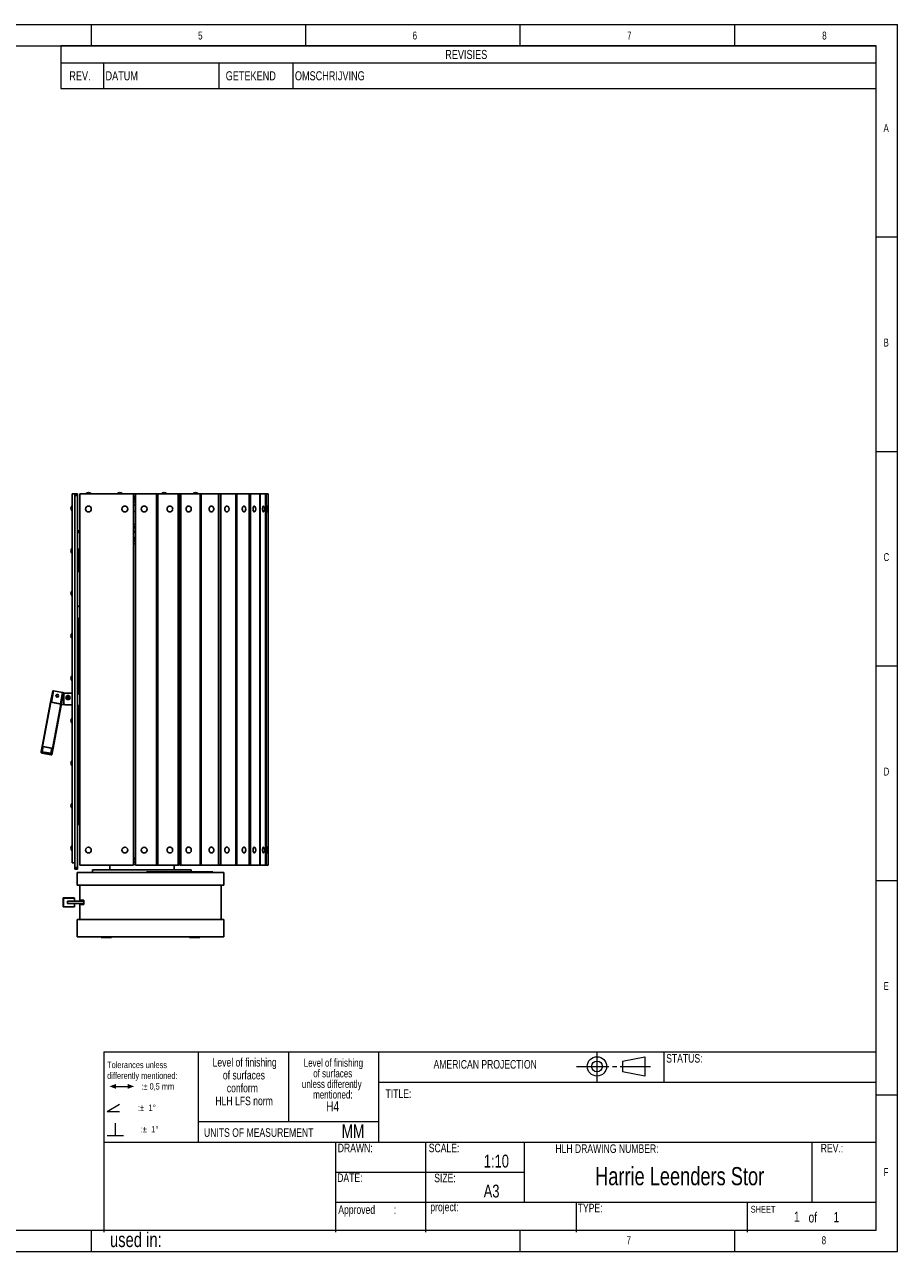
# Model space of a CAD drawing. Header units: millimetres. Extents: x 170 to 4050, y 55 to 2915.
# Tile 2 of 2: x 2015 to 4050, y 55 to 2915. Entities that reach past the tile are written whole.
import ezdxf

# ---------------------------------------------------------------- set-up
doc = ezdxf.new("R2010")
doc.units = ezdxf.units.MM
doc.header["$LTSCALE"] = 10
doc.styles.add('SLDTEXTSTYLE0', font='TXT', dxfattribs={"width": 0.75})

# ---------------------------------------------------------------- blocks, each defined once
blk = doc.blocks.new('SW_SYMBOL_GTOL_BETW')
at = {"color": 0, "linetype": 'Continuous', "lineweight": 0}
blk.add_line((8000, 5000), (22000, 5000), dxfattribs=at)
for points in [[(0, 5000), (8000, 2000), (8000, 8000)], [(22000, 2000), (22000, 8000), (30000, 5000)]]:
    blk.add_solid(points, dxfattribs=at)
blk = doc.blocks.new('SW_SYMBOL_GTOL_ANGULAR')
at = {"color": 0, "linetype": 'Continuous', "lineweight": 0}
for q in [(15000, 9380), (15000, 720)]:
    blk.add_line((0, 720), q, dxfattribs=at)
blk = doc.blocks.new('SW_SYMBOL_GTOL_PERP')
at = {"color": 0, "linetype": 'Continuous', "lineweight": 0}
for p, q in [((10000, -2500), (10000, 12500)), ((0, -2500), (20000, -2500))]:
    blk.add_line(p, q, dxfattribs=at)
blk = doc.blocks.new('SW_NOTE_0')
at = {"color": 0, "linetype": 'Continuous', "lineweight": 0, "xscale": 0.0019160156, "yscale": 0.0019160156, "zscale": 0.0019160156}
for name, p in [('SW_SYMBOL_GTOL_BETW', (5.5, -47.9)), ('SW_SYMBOL_GTOL_ANGULAR', (0, -97.9)), ('SW_SYMBOL_GTOL_PERP', (0, -147.9))]:
    blk.add_blockref(name, p, dxfattribs=at)
at = {"color": 0, "linetype": 'Continuous', "lineweight": 0, "char_height": 15, "attachment_point": 1, "style": 'SLDTEXTSTYLE0'}
for s, insert in [('Tolerances unless', (0, 19.3)), ('differently mentioned:', (0, -5.7)), (':', (79.4, -30.7)), ('%%p', (84.5, -30.7)), ('0,5 mm', (98.8, -30.7)), (':', (71.8, -80.7)), ('%%p', (76.5, -80.7)), ('1', (96.4, -80.7)), ('%%d', (106.5, -80.7)), (':', (78.1, -130.7)), ('%%p', (82.9, -130.7)), ('1', (102.8, -130.7)), ('%%d', (112.9, -130.7))]:
    blk.add_mtext(s, dxfattribs=dict(at, insert=insert))
blk = doc.blocks.new('SW_NOTE_1')
at = {"color": 0, "linetype": 'Continuous', "lineweight": 0, "char_height": 20, "attachment_point": 1, "style": 'SLDTEXTSTYLE0'}
for s, insert in [('Approved', (0, 25.8)), (':', (129.6, 25.8))]:
    blk.add_mtext(s, dxfattribs=dict(at, insert=insert))
blk = doc.blocks.new('SW_NOTE_2')
at = {"color": 0, "linetype": 'Continuous', "lineweight": 0, "attachment_point": 2, "style": 'SLDTEXTSTYLE0'}
for s, insert, char_height in [('Level of finishing', (96.4, 23.9), 18.521), ('of surfaces', (94.8, -0.8), 18.521), ('unless differently', (92.6, -25.5), 18.521), ('mentioned:', (95.2, -50.2), 18.52), ('H4', (94.5, -75.1), 23.81)]:
    blk.add_mtext(s, dxfattribs=dict(at, insert=insert, char_height=char_height))
blk = doc.blocks.new('SW_NOTE_3')
at = {"color": 0, "linetype": 'Continuous', "lineweight": 0, "char_height": 20, "attachment_point": 2, "style": 'SLDTEXTSTYLE0'}
for s, insert in [('Level of finishing', (104.1, 25.8)), ('of surfaces', (102.4, -4.2)), ('conform', (98.8, -34.2)), ('HLH LFS norm', (102.9, -64.2))]:
    blk.add_mtext(s, dxfattribs=dict(at, insert=insert))
blk = doc.blocks.new('SW_TABLEANNOTATION_0')
at = {"color": 0, "linetype": 'Continuous', "lineweight": 0}
for p, q in [((0, 0), (0, -99.4)), ((1900.2, 0), (0, 0)), ((1900.2, -99.4), (1900.2, 0)), ((0, -39.4), (1900.2, -39.4)), ((99, -39.4), (99, -99.4)), ((368.5, -39.4), (368.5, -99.4)), ((540.5, -39.4), (540.5, -99.4)), ((0, -99.4), (1900.2, -99.4))]:
    blk.add_line(p, q, dxfattribs=at)
at = {"color": 0, "linetype": 'Continuous', "lineweight": 0, "attachment_point": 1, "style": 'SLDTEXTSTYLE0'}
for s, insert, char_height in [('REVISIES', (896, -9.2), 21.17), ('REV.', (19.6, -58.9), 21.17), ('DATUM', (104, -58.9), 21.17), ('GETEKEND', (384.2, -58.9), 21.17), ('OMSCHRIJVING', (545.5, -58.9), 21.167)]:
    blk.add_mtext(s, dxfattribs=dict(at, insert=insert, char_height=char_height))

msp = doc.modelspace()

# ---------------------------------------------------------------- linework, layer by layer
at = {"color": 7, "linetype": 'Continuous', "lineweight": 0}
for p, q in [((170, 2915), (4050, 2915)), ((2170, 2915), (2170, 2865)), ((2670, 2915), (2670, 2865)), ((3170, 2915), (3170, 2865)), ((3670, 2915), (3670, 2865)), ((4050, 55), (4050, 2915)), ((220, 2865), (4000, 2865)), ((4000, 105), (4000, 2865)), ((4000, 2420), (4050, 2420)), ((4000, 1920), (4050, 1920)), ((4000, 1420), (4050, 1420)), ((4000, 920), (4050, 920)), ((2420, 520), (2420, 310)), ((4000, 420), (4050, 420)), ((220, 105), (4000, 105)), ((2170, 105), (2170, 55)), ((3170, 105), (3170, 55)), ((3670, 105), (3670, 55)), ((170, 55), (4050, 55))]:
    msp.add_line(p, q, dxfattribs=at)
for p, q in [((2126.2, 961.2), (2126.2, 1821.2)), ((2126.2, 1821.2), (2132.2, 1821.2)), ((2138.2, 1821.2), (2132.2, 1821.2)), ((2132.2, 1821.2), (2132.2, 1817.2)), ((2138.2, 1817.2), (2132.2, 1817.2)), ((2132.2, 1817.2), (2132.2, 950.2)), ((2138.2, 1821.2), (2138.2, 1817.2)), ((2138.2, 1817.2), (2138.2, 950.2)), ((2143.9, 1820.7), (2143.9, 955.7)), ((2268.9, 1820.7), (2143.9, 1820.7)), ((2144, 1559.1), (2144, 1811.7)), ((2268.9, 955.7), (2268.9, 1820.7)), ((2268.9, 1820.7), (2273.7, 1820.7)), ((2268.9, 1814.7), (2273.5, 1814.7)), ((2268.9, 1811.7), (2273.5, 1811.7)), ((2268.9, 1810.2), (2273.7, 1810.2)), ((2273.7, 1807.2), (2268.9, 1807.2)), ((2273.5, 1814.7), (2273.5, 1811.7)), ((2273.5, 1814.7), (2273.7, 1814.7)), ((2273.5, 1811.7), (2273.7, 1811.7)), ((2273.7, 1820.7), (2273.7, 955.7)), ((2273.9, 1820.7), (2273.7, 1820.7)), ((2273.9, 1820.7), (2273.9, 955.7)), ((2322.8, 1820.7), (2273.9, 1820.7)), ((2322.8, 1820.7), (2322.8, 955.7)), ((2325.6, 1820.7), (2322.8, 1820.7)), ((2325.6, 1820.7), (2325.6, 955.7)), ((2373.5, 1820.7), (2325.6, 1820.7)), ((2373.5, 1820.7), (2376.8, 1820.7)), ((2373.5, 1820.7), (2373.5, 955.7)), ((2373.5, 1814.7), (2373.8, 1814.7)), ((2373.5, 1811.7), (2373.8, 1811.7)), ((2373.5, 1810.2), (2376.9, 1810.2)), ((2376.8, 1807.2), (2373.5, 1807.2)), ((2373.8, 1814.7), (2373.8, 1811.7)), ((2373.8, 1814.7), (2376.8, 1814.7)), ((2373.8, 1811.7), (2376.8, 1811.7)), ((2376.8, 1820.7), (2376.8, 955.7)), ((2379.1, 1820.7), (2376.8, 1820.7)), ((2379.1, 1820.7), (2379.1, 955.7)), ((2424.2, 1820.7), (2379.1, 1820.7)), ((2424.2, 1820.7), (2424.2, 955.7)), ((2426.7, 1820.7), (2424.2, 1820.7)), ((2426.7, 1820.7), (2426.7, 955.7)), ((2467.4, 1820.7), (2426.7, 1820.7)), ((2467.4, 1820.7), (2467.4, 955.7)), ((2468.3, 1820.7), (2467.4, 1820.7)), ((2467.4, 1814.7), (2468.4, 1814.7)), ((2467.4, 1811.7), (2468.4, 1811.7)), ((2468.3, 1820.7), (2468.3, 955.7)), ((2472.4, 1820.7), (2468.3, 1820.7)), ((2472.4, 1820.7), (2472.4, 955.7)), ((2507.9, 1820.7), (2472.4, 1820.7)), ((2507.9, 1820.7), (2507.9, 955.7)), ((2509.8, 1820.7), (2507.9, 1820.7)), ((2509.8, 1820.7), (2509.8, 955.7)), ((2538.3, 1820.7), (2509.8, 1820.7)), ((2538.3, 1820.7), (2538.3, 955.7)), ((2541.8, 1820.7), (2538.3, 1820.7)), ((2541.8, 1820.7), (2541.8, 955.7)), ((2563.2, 1820.7), (2541.8, 1820.7)), ((2563.2, 1820.7), (2563.2, 955.7)), ((2564.2, 1820.7), (2563.2, 1820.7)), ((2564.2, 1820.7), (2564.2, 955.7)), ((2576.8, 1820.7), (2564.2, 1820.7)), ((2578.5, 1820.7), (2576.8, 1820.7)), ((2576.8, 1820.7), (2576.8, 955.7)), ((2578.5, 1820.7), (2578.5, 955.7)), ((2582.9, 1820.7), (2578.5, 1820.7)), ((2583, 1820.7), (2582.9, 1820.7)), ((2582.9, 1820.7), (2582.9, 1788.3)), ((2583, 1788.1), (2583, 1820.7)), ((2273.7, 1801.7), (2268.9, 1801.7)), ((2268.9, 1794.7), (2273.7, 1794.7)), ((2273.7, 1780.2), (2268.9, 1780.2)), ((2376.8, 1801.7), (2373.5, 1801.7)), ((2373.5, 1794.7), (2376.8, 1794.7)), ((2376.8, 1780.2), (2373.5, 1780.2)), ((2374.4, 1799.3), (2374.4, 1797.2)), ((2582.9, 1783.1), (2582.9, 993.3)), ((2583, 993.1), (2583, 1783.4)), ((2273.7, 1750.7), (2268.9, 1750.7)), ((2273.7, 1750.2), (2268.9, 1750.2)), ((2273.7, 1744.7), (2268.9, 1744.7)), ((2376.8, 1750.7), (2373.5, 1750.7)), ((2376.8, 1750.2), (2373.5, 1750.2)), ((2376.8, 1744.7), (2373.5, 1744.7)), ((2141.7, 1733.9), (2141.7, 1731.3)), ((2143.9, 1733.9), (2141.7, 1733.9)), ((2143.9, 1731.3), (2141.7, 1731.3)), ((2273.7, 1741.9), (2268.9, 1741.9)), ((2273.7, 1734.4), (2268.9, 1734.4)), ((2273.7, 1733.2), (2268.9, 1733.2)), ((2273.7, 1731.3), (2268.9, 1731.3)), ((2273.7, 1719.6), (2268.9, 1719.6)), ((2376.8, 1741.9), (2373.5, 1741.9)), ((2376.8, 1734.4), (2373.5, 1734.4)), ((2376.8, 1733.2), (2373.5, 1733.2)), ((2376.8, 1731.3), (2373.5, 1731.3)), ((2376.8, 1719.6), (2373.5, 1719.6)), ((2141.4, 1687.6), (2141.4, 1684)), ((2143.9, 1687.6), (2141.4, 1687.6)), ((2141.7, 1691.5), (2141.7, 1691.3)), ((2143.9, 1691.5), (2141.7, 1691.5)), ((2143.9, 1691.3), (2141.7, 1691.3)), ((2142.4, 1690.1), (2141.8, 1689.1)), ((2141.8, 1689.1), (2143.9, 1689.1)), ((2142.4, 1690.1), (2143.9, 1690.1)), ((2143, 1690.8), (2143, 1690.1)), ((2143.9, 1690.8), (2143, 1690.8)), ((2268.9, 1715.7), (2273.7, 1715.7)), ((2273.7, 1714.8), (2268.9, 1714.8)), ((2273.7, 1710.7), (2268.9, 1710.7)), ((2268.9, 1704.7), (2273.7, 1704.7)), ((2373.5, 1715.7), (2373.8, 1715.7)), ((2374.5, 1714.8), (2373.5, 1714.8)), ((2376.8, 1714.7), (2373.5, 1714.7)), ((2373.8, 1715.7), (2376.8, 1715.7)), ((2374.5, 1714.8), (2374.5, 1714.7)), ((2376.8, 1714.8), (2374.5, 1714.8)), ((2468.3, 1714.7), (2467.4, 1714.7)), ((2143.9, 1684), (2141.4, 1684)), ((2141.5, 1683.9), (2141.5, 1643.4)), ((2141.5, 1683.9), (2143.9, 1683.9)), ((2143.9, 1643.4), (2141.5, 1643.4)), ((2141.7, 1643.4), (2141.7, 1641.4)), ((2141.7, 1643.4), (2143.9, 1643.4)), ((2141.7, 1641.4), (2143.9, 1641.4)), ((2138.2, 1559.2), (2143.2, 1559.2)), ((2138.2, 1558.2), (2143.2, 1558.2)), ((2143.2, 1558.2), (2143.2, 1559.2)), ((2138.2, 1530.2), (2142.2, 1530.2)), ((2142.2, 1354.6), (2142.2, 1530.2)), ((2080.9, 1362), (2075.8, 1335.4)), ((2082.7, 1361.9), (2077.6, 1335.1)), ((2082.7, 1361.9), (2103.6, 1358)), ((2088.3, 1350.6), (2088.3, 1349.9)), ((2103.6, 1358), (2098.5, 1331.2)), ((2105.4, 1357.4), (2100.3, 1330.6)), ((2100.4, 1327.9), (2105.6, 1354.7)), ((2105.6, 1354.7), (2100.4, 1327.9)), ((2105.4, 1357.4), (2105.6, 1354.7)), ((2116.5, 1356.2), (2105.4, 1357)), ((2105.6, 1354.7), (2105.6, 1354.7)), ((2106.2, 1334.2), (2106.2, 1351.2)), ((2111.2, 1356.2), (2126.2, 1356.2)), ((2115.4, 1351.2), (2115.4, 1351)), ((2115.4, 1341.5), (2115.4, 1351)), ((2117, 1351), (2117, 1351.2)), ((2117, 1341.5), (2117, 1351)), ((2142.8, 1354.5), (2138.2, 1354.8)), ((2143.9, 1349.7), (2142.8, 1354.5)), ((2075.7, 1335.3), (2056, 1232)), ((2076.2, 1335.3), (2056.5, 1232)), ((2076.2, 1335.3), (2099.8, 1330.9)), ((2077.6, 1335.1), (2098.5, 1331.2)), ((2080.1, 1227.6), (2099.8, 1330.9)), ((2100.3, 1330.7), (2080.6, 1227.4)), ((2080.7, 1224.4), (2100.4, 1327.7)), ((2080.7, 1224.4), (2100.4, 1327.7)), ((2100.3, 1330.7), (2100.4, 1327.7)), ((2100.3, 1330.6), (2100.4, 1327.9)), ((2100.4, 1327.9), (2100.4, 1327.9)), ((2100.4, 1327.7), (2100.4, 1327.7)), ((2100.9, 1330.2), (2109.2, 1329.7)), ((2126.2, 1329.2), (2111.2, 1329.2)), ((2115.4, 1341.5), (2115.4, 1341.3)), ((2115.6, 1329.2), (2126.2, 1328.6)), ((2117, 1341.3), (2117, 1341.5)), ((2138.2, 1327.8), (2143.9, 1327.4)), ((2142.2, 1051.2), (2142.2, 1327.5)), ((2056, 1231.8), (2053.8, 1220.1)), ((2058.1, 1231.7), (2055.8, 1220)), ((2056, 1232), (2056, 1231.8)), ((2080.1, 1227.6), (2056.5, 1232)), ((2058.1, 1231.7), (2078.5, 1227.9)), ((2053.9, 1217.5), (2053.8, 1220.1)), ((2055.4, 1217.2), (2055.2, 1219.8)), ((2055.2, 1219.8), (2055.2, 1219.8)), ((2055.6, 1218.2), (2055.4, 1217.2)), ((2055.5, 1219.9), (2055.5, 1219.8)), ((2055.6, 1217.2), (2055.5, 1219.8)), ((2055.8, 1220), (2076.2, 1216.2)), ((2055.9, 1219.8), (2076.2, 1216)), ((2056, 1217.1), (2056, 1217)), ((2076.4, 1213.2), (2056, 1217)), ((2076.4, 1213), (2056, 1216.8)), ((2056.2, 1219.7), (2075.9, 1216)), ((2056.2, 1219.7), (2056.2, 1219.7)), ((2076, 1213.3), (2056.3, 1217)), ((2075.9, 1216), (2075.9, 1216)), ((2078.5, 1227.9), (2076.2, 1216.2)), ((2076.4, 1213.3), (2076.4, 1213.2)), ((2076.6, 1215.9), (2076.6, 1215.8)), ((2076.6, 1215.8), (2076.7, 1213.3)), ((2076.7, 1213.3), (2076.9, 1214.3)), ((2076.9, 1214.3), (2076.7, 1213.3)), ((2076.9, 1215.8), (2077, 1213.2)), ((2080.6, 1227.2), (2078.3, 1215.5)), ((2078.3, 1215.5), (2078.5, 1212.9)), ((2078.5, 1212.9), (2080.7, 1224.6)), ((2080.7, 1224.6), (2078.5, 1212.9)), ((2080.7, 1224.4), (2080.6, 1227.4)), ((2080.6, 1227.2), (2080.7, 1224.6)), ((2080.7, 1224.6), (2080.7, 1224.6)), ((2143.9, 1143.9), (2142.2, 1143.9)), ((2143.9, 1141.3), (2142.2, 1141.3)), ((2143.9, 1101.5), (2142.2, 1101.5)), ((2143.9, 1101.3), (2142.2, 1101.3)), ((2142.4, 1100.1), (2142.2, 1099.7)), ((2142.2, 1099.1), (2143.9, 1099.1)), ((2143.9, 1097.6), (2142.2, 1097.6)), ((2143.9, 1094), (2142.2, 1094)), ((2142.2, 1093.9), (2143.9, 1093.9)), ((2142.4, 1100.1), (2143.9, 1100.1)), ((2143, 1100.8), (2143, 1100.1)), ((2143.9, 1100.8), (2143, 1100.8)), ((2143.2, 1059.2), (2142.2, 1059.2)), ((2143.2, 1059.2), (2143.2, 1052.7)), ((2143.2, 1059.2), (2143.9, 1059.2)), ((2138.2, 1051.2), (2142.2, 1051.2)), ((2143.2, 1050.2), (2138.2, 1050.2)), ((2142.2, 1051.9), (2143.2, 1051.9)), ((2142.2, 1051.4), (2143.9, 1051.4)), ((2143.2, 1051.2), (2142.2, 1051.2)), ((2143.9, 1052.7), (2143.2, 1052.7)), ((2143.2, 1051.9), (2143.2, 1052.7)), ((2143.2, 1051.2), (2143.2, 1050.2)), ((2373.5, 1005.7), (2376.8, 1005.7)), ((2467.4, 1005.7), (2468.1, 1005.7)), ((2468.1, 1005.7), (2468.1, 999.7)), ((2468.1, 1005.7), (2468.3, 1005.7)), ((2373.5, 999.7), (2376.8, 999.7)), ((2467.4, 999.7), (2468.1, 999.7)), ((2468.1, 999.7), (2468.3, 999.7)), ((2582.9, 988.1), (2582.9, 955.7)), ((2583, 955.7), (2583, 988.4)), ((2126.2, 961.2), (2132.2, 961.2)), ((2138.2, 950.2), (2132.2, 950.2)), ((2132.2, 950.2), (2132.2, 946.2)), ((2138.2, 946.2), (2132.2, 946.2)), ((2138.2, 950.2), (2138.2, 946.2)), ((2143.9, 955.7), (2268.9, 955.7)), ((2173.7, 944.7), (2173.7, 938.7)), ((2288.7, 944.7), (2173.7, 944.7)), ((2213.7, 955.7), (2213.7, 944.7)), ((2273.7, 971.7), (2268.9, 971.7)), ((2268.9, 968.7), (2273.7, 968.7)), ((2268.9, 962.7), (2273.7, 962.7)), ((2273.7, 956.7), (2268.9, 956.7)), ((2273.9, 955.7), (2273.7, 955.7)), ((2322.8, 955.7), (2273.9, 955.7)), ((2403.7, 944.7), (2288.7, 944.7)), ((2325.6, 955.7), (2322.8, 955.7)), ((2373.5, 955.7), (2325.6, 955.7)), ((2363.7, 944.7), (2363.7, 955.7)), ((2376.8, 966.7), (2373.5, 966.7)), ((2373.5, 959.7), (2376.8, 959.7)), ((2376.8, 956.7), (2373.5, 956.7)), ((2374.4, 955.7), (2373.5, 955.7)), ((2374.4, 956.7), (2374.4, 955.7)), ((2379.1, 955.7), (2376.8, 955.7)), ((2424.2, 955.7), (2379.1, 955.7)), ((2403.7, 940.2), (2403.7, 944.7)), ((2426.7, 955.7), (2424.2, 955.7)), ((2467.4, 955.7), (2426.7, 955.7)), ((2468.3, 966.7), (2467.4, 966.7)), ((2467.4, 959.7), (2468.3, 959.7)), ((2468.3, 955.7), (2467.4, 955.7)), ((2472.4, 955.7), (2468.3, 955.7)), ((2507.9, 955.7), (2472.4, 955.7)), ((2509.8, 955.7), (2507.9, 955.7)), ((2538.3, 955.7), (2509.8, 955.7)), ((2541.8, 955.7), (2538.3, 955.7)), ((2563.2, 955.7), (2541.8, 955.7)), ((2564.2, 955.7), (2563.2, 955.7)), ((2576.8, 955.7), (2564.2, 955.7)), ((2578.5, 955.7), (2576.8, 955.7)), ((2582.9, 955.7), (2578.5, 955.7)), ((2583, 955.7), (2582.9, 955.7)), ((2137.7, 938.7), (2137.7, 908.7)), ((2479.7, 938.7), (2137.7, 938.7)), ((2299.2, 940.2), (2299.2, 938.7)), ((2299.2, 938.7), (2299.2, 940.2)), ((2302.5, 940.2), (2299.2, 940.2)), ((2299.2, 940.2), (2299.2, 940.2)), ((2302.5, 938.7), (2302.5, 940.2)), ((2309.3, 940.2), (2302.5, 940.2)), ((2309.3, 938.7), (2309.3, 940.2)), ((2453.7, 940.2), (2309.3, 940.2)), ((2453.7, 938.7), (2453.7, 940.2)), ((2479.7, 908.7), (2479.7, 938.7)), ((2479.7, 908.7), (2137.7, 908.7)), ((2143.7, 908.7), (2143.7, 873.7)), ((2473.7, 908.7), (2473.7, 828.7)), ((2473.7, 908.7), (2473.7, 828.7)), ((2105.7, 878.7), (2105.2, 878.7)), ((2105.2, 858.7), (2105.2, 878.7)), ((2105.7, 858.7), (2105.2, 858.7)), ((2105.7, 878.7), (2105.7, 879.2)), ((2105.7, 879.2), (2130.7, 879.2)), ((2105.7, 878.7), (2105.7, 858.7)), ((2131.2, 878.7), (2105.7, 878.7)), ((2105.7, 858.7), (2131.2, 858.7)), ((2105.7, 858.7), (2105.7, 858.2)), ((2130.7, 858.2), (2105.7, 858.2)), ((2131.2, 871.3), (2115.2, 871.3)), ((2115.2, 871.3), (2115.2, 866.2)), ((2115.2, 871.2), (2115.2, 866.2)), ((2115.2, 871.2), (2152.9, 871.2)), ((2115.2, 866.2), (2131.2, 866.2)), ((2115.2, 866.2), (2152.9, 866.2)), ((2131.2, 878.7), (2131.2, 871.3)), ((2131.2, 866.2), (2131.2, 858.7)), ((2152.9, 873.7), (2143.7, 873.7)), ((2143.7, 863.7), (2143.7, 828.7)), ((2143.7, 863.7), (2152.9, 863.7)), ((2152.9, 863.7), (2152.9, 873.7)), ((2137.7, 828.7), (2137.7, 788.7)), ((2479.7, 828.7), (2137.7, 828.7)), ((2479.7, 788.7), (2479.7, 828.7)), ((2479.7, 788.7), (2137.7, 788.7)), ((2193.5, 788.7), (2193.5, 786.5)), ((2193.5, 786.5), (2217.5, 786.5)), ((2217.5, 786.5), (2217.5, 788.7)), ((2399.9, 788.7), (2399.9, 786.5)), ((2399.9, 786.5), (2423.9, 786.5)), ((2423.9, 786.5), (2423.9, 788.7))]:
    msp.add_line(p, q)
at = {"color": 8, "linetype": 'Continuous', "lineweight": 15}
for p, q in [((2200, 520), (4000, 520)), ((2200, 520), (2200, 100)), ((2420, 520), (2420, 310)), ((2630, 520), (2630, 358.1)), ((2840, 520), (2840, 310))]:
    msp.add_line(p, q, dxfattribs=at)
at = {"color": 8, "linetype": 'Continuous', "lineweight": 0}
for p, q in [((2840, 520), (2840, 310)), ((3349.5, 521.4), (3349.5, 451.4)), ((3505.3, 520), (3505.3, 450)), ((3302, 486.4), (3377.5, 486.4)), ((3385.4, 486.4), (3395.4, 486.4)), ((3403.2, 486.4), (3474.5, 486.4)), ((3408.6, 498.9), (3461.1, 508.9)), ((3408.6, 498.9), (3408.6, 473.9)), ((3461.1, 508.9), (3461.1, 463.9)), ((3461.1, 463.9), (3408.6, 473.9)), ((2840, 450), (4000, 450)), ((2420, 358.1), (2840, 358.1)), ((2200, 310), (4000, 310)), ((2740, 310), (2740, 100)), ((2950, 310), (2950, 100)), ((3180, 310), (3180, 170)), ((3850, 310), (3850, 170)), ((2740, 240), (3180, 240)), ((2740, 170), (3999, 170)), ((3300.9, 170), (3300.9, 100)), ((3700, 170), (3700, 100))]:
    msp.add_line(p, q, dxfattribs=at)
at = {"flags": 128}
for points in [[(2360.5, 1785.7), (2360.3, 1787.3), (2359.8, 1788.8), (2359, 1790.1), (2357.8, 1791.2), (2356.5, 1791.9), (2355, 1792.4), (2353.5, 1792.5), (2352, 1792.2), (2350.6, 1791.6), (2349.4, 1790.7), (2348.4, 1789.5), (2347.7, 1788.1), (2347.3, 1786.5), (2347.3, 1785), (2347.7, 1783.4), (2348.4, 1782), (2349.4, 1780.8), (2350.6, 1779.9), (2352, 1779.3), (2353.5, 1779), (2355, 1779.1), (2356.5, 1779.5), (2357.8, 1780.3), (2359, 1781.4), (2359.8, 1782.7), (2360.3, 1784.2), (2360.5, 1785.7)], [(2403.8, 1785.7), (2403.6, 1787.3), (2403.1, 1788.8), (2402.3, 1790.1), (2401.3, 1791.2), (2400, 1791.9), (2398.6, 1792.4), (2397.2, 1792.5), (2395.8, 1792.2), (2394.4, 1791.6), (2393.3, 1790.7), (2392.3, 1789.5), (2391.7, 1788.1), (2391.4, 1786.5), (2391.4, 1785), (2391.7, 1783.4), (2392.3, 1782), (2393.3, 1780.8), (2394.4, 1779.9), (2395.8, 1779.3), (2397.2, 1779), (2398.6, 1779.1), (2400, 1779.5), (2401.3, 1780.3), (2402.3, 1781.4), (2403.1, 1782.7), (2403.6, 1784.2), (2403.8, 1785.7)], [(2456.4, 1785.7), (2456.2, 1787.3), (2455.8, 1788.8), (2455.1, 1790.1), (2454.1, 1791.2), (2453, 1791.9), (2451.7, 1792.4), (2450.4, 1792.5), (2449.2, 1792.2), (2448, 1791.6), (2446.9, 1790.7), (2446.1, 1789.5), (2445.5, 1788.1), (2445.2, 1786.5), (2445.2, 1785), (2445.5, 1783.4), (2446.1, 1782), (2446.9, 1780.8), (2448, 1779.9), (2449.2, 1779.3), (2450.4, 1779), (2451.7, 1779.1), (2453, 1779.5), (2454.1, 1780.3), (2455.1, 1781.4), (2455.8, 1782.7), (2456.2, 1784.2), (2456.4, 1785.7)], [(2491.6, 1787.8), (2491.3, 1788.8), (2490.7, 1790.1), (2489.9, 1791.2), (2488.9, 1791.9), (2487.8, 1792.4), (2486.6, 1792.5), (2485.5, 1792.2), (2484.5, 1791.6), (2483.6, 1790.7), (2482.8, 1789.5), (2482.3, 1788.1), (2482.1, 1786.5), (2482.1, 1785), (2482.3, 1783.4), (2482.8, 1782), (2483.6, 1780.8), (2484.5, 1779.9), (2485.5, 1779.3), (2486.6, 1779), (2487.8, 1779.1), (2488.9, 1779.5), (2489.9, 1780.3), (2490.7, 1781.4), (2491.3, 1782.7), (2491.6, 1783.7)], [(2529.2, 1790.9), (2529, 1791.2), (2528.2, 1791.9), (2527.3, 1792.4), (2526.4, 1792.5), (2525.5, 1792.2), (2524.7, 1791.6), (2523.9, 1790.7), (2523.4, 1789.5), (2522.9, 1788.1), (2522.7, 1786.5), (2522.7, 1785), (2522.9, 1783.4), (2523.4, 1782), (2523.9, 1780.8), (2524.7, 1779.9), (2525.5, 1779.3), (2526.4, 1779), (2527.3, 1779.1), (2528.2, 1779.5), (2529, 1780.3), (2529.2, 1780.6)], [(2551.9, 1791.8), (2551.7, 1791.9), (2551.1, 1792.4), (2550.4, 1792.5), (2549.7, 1792.2), (2549.1, 1791.6), (2548.6, 1790.7), (2548.1, 1789.5), (2547.8, 1788.1), (2547.6, 1786.5), (2547.6, 1785), (2547.8, 1783.4), (2548.1, 1782), (2548.6, 1780.8), (2549.1, 1779.9), (2549.7, 1779.3), (2550.4, 1779), (2551.1, 1779.1), (2551.7, 1779.5), (2551.9, 1779.7)], [(2572.1, 1792.3), (2571.9, 1792.4), (2571.5, 1792.5), (2571.2, 1792.2), (2570.8, 1791.6), (2570.5, 1790.7), (2570.2, 1789.5), (2570, 1788.1), (2569.9, 1786.5), (2569.9, 1785), (2570, 1783.4), (2570.2, 1782), (2570.5, 1780.8), (2570.8, 1779.9), (2571.2, 1779.3), (2571.5, 1779), (2571.9, 1779.1), (2572.1, 1779.2)], [(2580.4, 1792.5), (2580.3, 1792.5), (2580.1, 1792.2), (2580, 1791.6), (2579.9, 1790.7), (2579.8, 1789.5), (2579.7, 1788.1), (2579.7, 1786.5), (2579.7, 1785), (2579.7, 1783.4), (2579.8, 1782), (2579.9, 1780.8), (2580, 1779.9), (2580.1, 1779.3), (2580.3, 1779), (2580.4, 1779)], [(2138.2, 1729.8), (2138.2, 1729.8), (2139.9, 1730.8), (2142.5, 1731.3), (2143.9, 1731.3)], [(2143.9, 1559.1), (2143.6, 1559.2), (2143.2, 1559.2)], [(2103.6, 1345.9), (2103.8, 1346.9), (2104, 1347.9), (2104.1, 1348.6), (2104.2, 1349.1), (2104.2, 1349.2), (2104.1, 1349), (2104, 1348.5), (2103.8, 1347.6), (2103.6, 1346.7), (2103.4, 1345.6), (2103.3, 1344.7), (2103.1, 1343.9), (2103.1, 1343.5), (2103.1, 1343.3), (2103.2, 1343.6), (2103.3, 1344.1), (2103.5, 1344.9), (2103.6, 1345.9)], [(2070.7, 1215.6), (2070.5, 1215.8), (2070, 1216.1), (2069.1, 1216.4), (2068, 1216.7), (2066.7, 1217), (2065.4, 1217.2), (2064.2, 1217.4), (2063.1, 1217.5), (2062.2, 1217.6), (2061.7, 1217.5), (2061.5, 1217.4), (2061.7, 1217.2), (2062.2, 1216.9), (2063.1, 1216.6), (2064.2, 1216.3), (2065.5, 1216), (2066.8, 1215.8), (2068.1, 1215.6), (2069.2, 1215.5), (2070, 1215.5), (2070.5, 1215.5), (2070.7, 1215.6)], [(2080.6, 1224.4), (2080.7, 1224.4), (2080.7, 1224.4), (2080.7, 1224.4)], [(2142.2, 1141.2), (2142.5, 1141.3), (2143.9, 1141.3)], [(2143.9, 1101.6), (2142.3, 1101.6), (2142.2, 1101.6)], [(2143.2, 1050.2), (2143.6, 1050.3), (2143.9, 1050.4)], [(2360.5, 990.7), (2360.3, 992.3), (2359.8, 993.8), (2359, 995.1), (2357.8, 996.2), (2356.5, 996.9), (2355, 997.4), (2353.5, 997.5), (2352, 997.2), (2350.6, 996.6), (2349.4, 995.7), (2348.4, 994.5), (2347.7, 993.1), (2347.3, 991.5), (2347.3, 990), (2347.7, 988.4), (2348.4, 987), (2349.4, 985.8), (2350.6, 984.9), (2352, 984.3), (2353.5, 984), (2355, 984.1), (2356.5, 984.5), (2357.8, 985.3), (2359, 986.4), (2359.8, 987.7), (2360.3, 989.2), (2360.5, 990.7)], [(2403.8, 990.7), (2403.6, 992.3), (2403.1, 993.8), (2402.3, 995.1), (2401.3, 996.2), (2400, 996.9), (2398.6, 997.4), (2397.2, 997.5), (2395.8, 997.2), (2394.4, 996.6), (2393.3, 995.7), (2392.3, 994.5), (2391.7, 993.1), (2391.4, 991.5), (2391.4, 990), (2391.7, 988.4), (2392.3, 987), (2393.3, 985.8), (2394.4, 984.9), (2395.8, 984.3), (2397.2, 984), (2398.6, 984.1), (2400, 984.5), (2401.3, 985.3), (2402.3, 986.4), (2403.1, 987.7), (2403.6, 989.2), (2403.8, 990.7)], [(2456.4, 990.7), (2456.2, 992.3), (2455.8, 993.8), (2455.1, 995.1), (2454.1, 996.2), (2453, 996.9), (2451.7, 997.4), (2450.4, 997.5), (2449.2, 997.2), (2448, 996.6), (2446.9, 995.7), (2446.1, 994.5), (2445.5, 993.1), (2445.2, 991.5), (2445.2, 990), (2445.5, 988.4), (2446.1, 987), (2446.9, 985.8), (2448, 984.9), (2449.2, 984.3), (2450.4, 984), (2451.7, 984.1), (2453, 984.5), (2454.1, 985.3), (2455.1, 986.4), (2455.8, 987.7), (2456.2, 989.2), (2456.4, 990.7)], [(2491.6, 992.8), (2491.3, 993.8), (2490.7, 995.1), (2489.9, 996.2), (2488.9, 996.9), (2487.8, 997.4), (2486.6, 997.5), (2485.5, 997.2), (2484.5, 996.6), (2483.6, 995.7), (2482.8, 994.5), (2482.3, 993.1), (2482.1, 991.5), (2482.1, 990), (2482.3, 988.4), (2482.8, 987), (2483.6, 985.8), (2484.5, 984.9), (2485.5, 984.3), (2486.6, 984), (2487.8, 984.1), (2488.9, 984.5), (2489.9, 985.3), (2490.7, 986.4), (2491.3, 987.7), (2491.6, 988.7)], [(2529.2, 995.9), (2529, 996.2), (2528.2, 996.9), (2527.3, 997.4), (2526.4, 997.5), (2525.5, 997.2), (2524.7, 996.6), (2523.9, 995.7), (2523.4, 994.5), (2522.9, 993.1), (2522.7, 991.5), (2522.7, 990), (2522.9, 988.4), (2523.4, 987), (2523.9, 985.8), (2524.7, 984.9), (2525.5, 984.3), (2526.4, 984), (2527.3, 984.1), (2528.2, 984.5), (2529, 985.3), (2529.2, 985.6)], [(2551.9, 996.8), (2551.7, 996.9), (2551.1, 997.4), (2550.4, 997.5), (2549.7, 997.2), (2549.1, 996.6), (2548.6, 995.7), (2548.1, 994.5), (2547.8, 993.1), (2547.6, 991.5), (2547.6, 990), (2547.8, 988.4), (2548.1, 987), (2548.6, 985.8), (2549.1, 984.9), (2549.7, 984.3), (2550.4, 984), (2551.1, 984.1), (2551.7, 984.5), (2551.9, 984.7)], [(2572.1, 997.3), (2571.9, 997.4), (2571.5, 997.5), (2571.2, 997.2), (2570.8, 996.6), (2570.5, 995.7), (2570.2, 994.5), (2570, 993.1), (2569.9, 991.5), (2569.9, 990), (2570, 988.4), (2570.2, 987), (2570.5, 985.8), (2570.8, 984.9), (2571.2, 984.3), (2571.5, 984), (2571.9, 984.1), (2572.1, 984.2)], [(2580.4, 997.5), (2580.3, 997.5), (2580.1, 997.2), (2580, 996.6), (2579.9, 995.7), (2579.8, 994.5), (2579.7, 993.1), (2579.7, 991.5), (2579.7, 990), (2579.7, 988.4), (2579.8, 987), (2579.9, 985.8), (2580, 984.9), (2580.1, 984.3), (2580.3, 984), (2580.4, 984)]]:
    msp.add_lwpolyline(points, dxfattribs=at)
for centre, radius in [((2163.9, 1785.7), 6.75), ((2248.9, 1785.7), 6.75), ((2293.9, 1785.7), 6.75), ((2091.3, 1350.2), 2.98), ((2116.2, 1346.2), 4.9), ((2163.9, 990.7), 6.75), ((2248.9, 990.7), 6.75), ((2293.9, 990.7), 6.75)]:
    msp.add_circle(centre, radius)
at = {"color": 8, "linetype": 'Continuous', "lineweight": 0}
for radius in [22.5, 12.5]:
    msp.add_circle((3349.5, 486.4), radius, dxfattribs=at)
for centre, radius, start, end in [((2164.3, 1814.7), 9.09, 42.075, 137.925), ((2237.3, 1814.7), 9.09, 42.075, 137.925), ((2340.6, 1814.7), 9.09, 42.075, 137.925), ((2413.7, 1814.7), 9.09, 42.075, 137.925), ((2132.3, 1787.2), 9.09, 132.075, 227.925), ((2377.7, 1798.2), 3.5, 105.2125, 254.7875), ((2482.7, 1785.7), 9.09, 0, 12.997), ((2482.7, 1785.7), 9.09, 347.003, 0), ((2521.7, 1785.7), 9.09, 0, 34.5513), ((2521.7, 1785.7), 9.09, 325.4487, 0), ((2545.1, 1785.7), 9.09, 0, 41.8473), ((2545.1, 1785.7), 9.09, 318.1527, 0), ((2565.8, 1785.7), 9.09, 0, 46.0987), ((2565.8, 1785.7), 9.09, 313.9013, 0), ((2574.2, 1785.7), 9.09, 0, 47.7067), ((2574.2, 1785.7), 9.09, 312.2933, 0), ((2141.7, 1726.1), 5.25, 90, 132.7168), ((2144.7, 1733.9), 3, 104.9712, 180), ((2132.3, 1688.2), 9.09, 132.075, 227.925), ((2142.9, 1699.2), 7.74, 232.1927, 277.7403), ((2141.7, 1696.8), 5.25, 227.2832, 270), ((2144.4, 1687.6), 3, 150, 180), ((2143.5, 1690.8), 0.5, 90, 180), ((2373.6, 1714.9), 0.898, 354.7278, 79.2134), ((2142.7, 1677.8), 6.25, 90, 101.537), ((2141.7, 1648.7), 5.28, 267.2865, 270), ((2144.7, 1641.4), 3, 180, 255.0288), ((2132.3, 1589.2), 9.09, 132.075, 227.925), ((2143.2, 1556.7), 1.5, 58.378, 90), ((2132.3, 1490.2), 9.09, 132.075, 227.925), ((2132.3, 1391.2), 9.09, 132.075, 227.925), ((2081.5, 1358.3), 3.79, 72.4059, 100.3772), ((2091.3, 1350), 3, 4.6307, 169.0011), ((2103.2, 1353.5), 4.43, 59.9219, 85.2418), ((2111.2, 1351.2), 5, 90, 180), ((2116.2, 1346.2), 4.8, 99.5941, 260.4059), ((2116.2, 1346.2), 4.8, 279.5941, 80.4059), ((2075.9, 1334.4), 1.01, 72.4059, 100.3771), ((2099.7, 1329.7), 1.18, 59.919, 85.2443), ((2111.2, 1334.2), 5, 180, 270), ((2132.3, 1292.2), 9.09, 132.075, 227.925), ((2056.2, 1231.1), 0.964, 71.9171, 101.2935), ((2056.8, 1227.6), 4.3, 72.406, 100.3769), ((2054.6, 1216.1), 4.1, 71.9189, 101.2926), ((2056.4, 1221.8), 5.02, 239.9226, 265.2411), ((2055.5, 1218.7), 1.21, 71.919, 101.2928), ((2056.1, 1218.5), 1.48, 239.9239, 265.2391), ((2055.8, 1218.4), 1.35, 71.9164, 101.294), ((2056.4, 1218.7), 1.65, 239.922, 265.2413), ((2075.8, 1214.4), 1.65, 59.9228, 85.2416), ((2076.5, 1214.6), 1.35, 251.921, 281.2897), ((2075.8, 1211.2), 5.02, 59.9209, 85.2429), ((2076.1, 1214.5), 1.48, 59.9221, 85.2409), ((2076.7, 1214.4), 1.21, 251.9161, 281.2957), ((2077.7, 1216.9), 4.1, 251.9178, 281.2937), ((2078, 1222.9), 5.02, 59.9219, 85.2419), ((2080, 1226.4), 1.18, 59.921, 85.242), ((2132.3, 1193.2), 9.09, 132.075, 227.925), ((2144.7, 1143.9), 3, 104.9712, 148.63), ((2132.3, 1094.2), 9.09, 132.075, 227.925), ((2142.7, 1087.8), 6.25, 90, 95.1541), ((2143.5, 1100.8), 0.5, 90, 180), ((2144.7, 1051.4), 3, 203.5782, 255.0288), ((2143.2, 1052.7), 1.5, 270, 301.622), ((2132.3, 995.2), 9.09, 132.075, 227.925), ((2482.7, 990.7), 9.09, 0, 12.997), ((2482.7, 990.7), 9.09, 347.003, 0), ((2521.7, 990.7), 9.09, 0, 34.5513), ((2521.7, 990.7), 9.09, 325.4487, 0), ((2545.1, 990.7), 9.09, 0, 41.8473), ((2545.1, 990.7), 9.09, 318.1527, 0), ((2565.8, 990.7), 9.09, 0, 46.0987), ((2565.8, 990.7), 9.09, 313.9013, 0), ((2574.2, 990.7), 9.09, 0, 47.7067), ((2574.2, 990.7), 9.09, 312.2933, 0), ((2105.7, 878.7), 0.5, 90, 180), ((2105.7, 858.7), 0.5, 180, 270), ((2130.7, 878.7), 0.5, 0, 90), ((2130.7, 858.7), 0.5, 270, 0)]:
    msp.add_arc(centre, radius, start, end)

# ---------------------------------------------------------------- block references
at = {"color": 7, "linetype": 'Continuous', "lineweight": 0}
msp.add_blockref('SW_TABLEANNOTATION_0', (2099.8, 2865), dxfattribs=at)
at = {"color": 8, "linetype": 'Continuous', "lineweight": 0}
for name, p in [('SW_NOTE_0', (2207.6, 478.1)), ('SW_NOTE_3', (2424, 480.2)), ('SW_NOTE_2', (2638.6, 480.2)), ('SW_NOTE_1', (2746.4, 136.7))]:
    msp.add_blockref(name, p, dxfattribs=at)

# ---------------------------------------------------------------- texts
at = {"color": 7, "linetype": 'Continuous', "lineweight": 0, "char_height": 18.5, "attachment_point": 1, "style": 'SLDTEXTSTYLE0'}
for s, insert in [('5', (2419.7, 2898.6)), ('6', (2919.7, 2898.6)), ('7', (3419.7, 2898.6)), ('8', (3874.6, 2898.6)), ('A', (4017.5, 2682.9)), ('B', (4017.5, 2182.9)), ('C', (4017.5, 1682.9)), ('D', (4017.5, 1182.9)), ('E', (4017.5, 682.9)), ('F', (4017.5, 249.2)), ('7', (3418.3, 90.4)), ('8', (3873.3, 90.4))]:
    msp.add_mtext(s, dxfattribs=dict(at, insert=insert))
at = {"color": 8, "linetype": 'Continuous', "lineweight": 0, "style": 'SLDTEXTSTYLE0'}
for s, insert, char_height, attachment_point in [('STATUS:', (3510.8, 515.2), 20, 1), ('AMERICAN PROJECTION', (2968.5, 501.2), 20, 1), ('TITLE:', (2856.6, 432.6), 20, 1), ('MM', (2754.4, 351.1), 31.5, 1), ('UNITS OF MEASUREMENT', (2433.3, 342.2), 20, 1), ('DRAWN:', (2745.2, 306.3), 20, 1), ('SCALE:', (2957.3, 306.3), 20, 1), ('HLH DRAWING NUMBER:', (3252.4, 304.7), 20, 1), ('REV.:', (3871.1, 305.8), 20, 1), ('1:10', (3085.7, 280.7), 30, 1), ('DATE:', (2743.9, 236.8), 20, 1), ('SIZE:', (2970.1, 236.4), 20, 1), ('Harrie Leenders Stor', (3542.2, 251.7), 42.333, 2), ('A3', (3085.4, 210.8), 30, 1), ('project:', (2961, 168.7), 20, 1), ('TYPE:', (3304.5, 166.3), 20, 1), ('SHEET', (3707.8, 161.3), 15.88, 1), ('1', (3808.8, 147.9), 23.8, 1), ('of', (3842.7, 146.4), 23.83, 1), ('1', (3901, 147), 23.8, 1), ('used in:', (2214.1, 99.6), 34.4, 1)]:
    msp.add_mtext(s, dxfattribs=dict(at, insert=insert, char_height=char_height, attachment_point=attachment_point))

doc.saveas('drawing.dxf')
